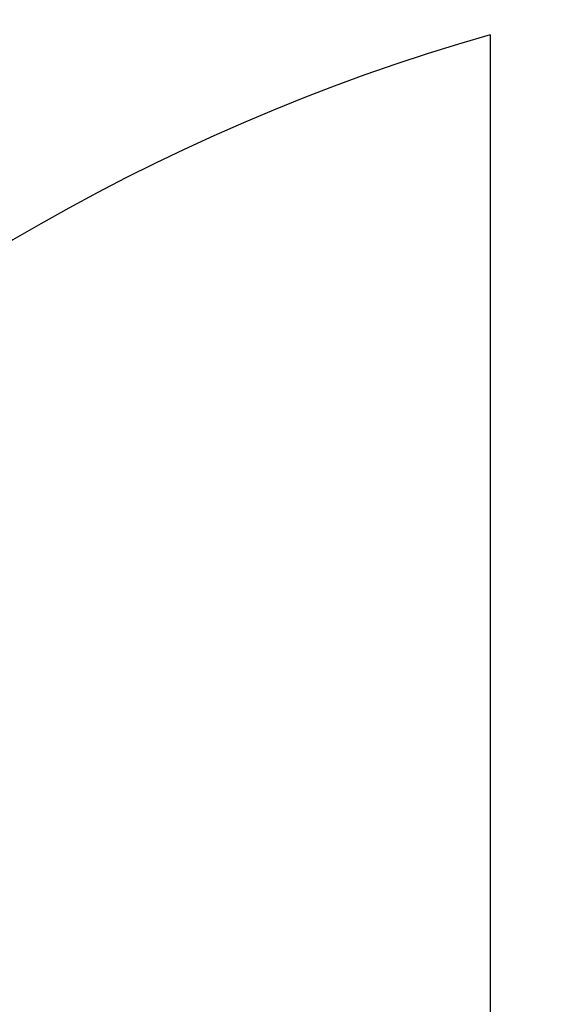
# Model space of a CAD drawing. Header units: millimetres. Extents: x 297 to 472, y 52 to 476.
# Tile 43 of 68: x 378.55 to 381.71, y 87.25 to 93.04. Entities that reach past the tile are written whole.
import ezdxf

# ---------------------------------------------------------------- set-up
doc = ezdxf.new("R2010")
doc.units = ezdxf.units.MM
doc.header["$LTSCALE"] = 47.498
doc.layers.get('0').update_dxf_attribs({"linetype": 'CONTINUOUS'})
doc.layers.add('KONSTR_EL', color=7, linetype='CONTINUOUS')

msp = doc.modelspace()

# ---------------------------------------------------------------- linework, layer by layer
at = {"color": 7, "linetype": 'CONTINUOUS'}
msp.add_arc((384.6212, 81.4174), 60, 5.73917, 174.26083, dxfattribs=at)
at = {"layer": 'KONSTR_EL', "color": 4, "linetype": 'CONTINUOUS'}
msp.add_line((381.3212, 92.9547), (381.3212, 84.7174), dxfattribs=at)
for radius in [24, 19.2, 14.4]:
    msp.add_circle((384.6212, 81.4174), radius, dxfattribs=at)
for start, end in [(180, 90), (105.96201, 164.03799)]:
    msp.add_arc((384.6212, 81.4174), 12, start, end, dxfattribs=at)

doc.saveas('drawing.dxf')
